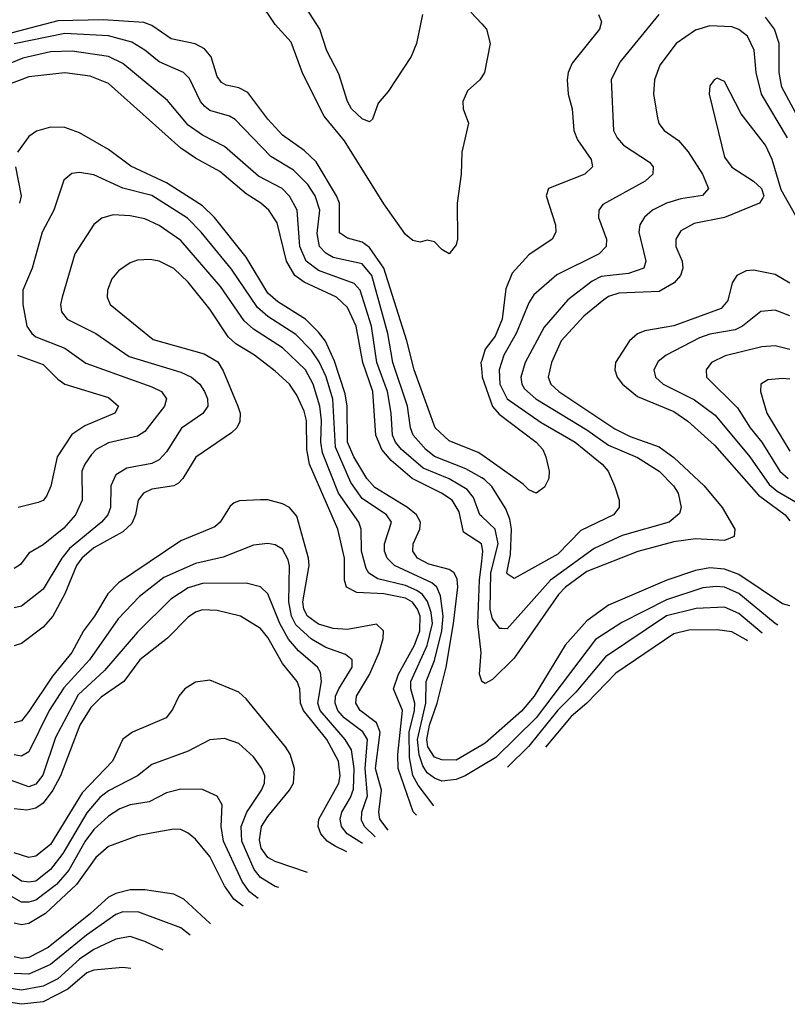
# Model space of a CAD drawing. Header units: inches. Extents: x 1308407 to 1441228, y 959628 to 1036311.
# Tile 116 of 256: x 1378725 to 1380843, y 983500 to 986216. Entities that reach past the tile are written whole.
import ezdxf

# ---------------------------------------------------------------- set-up
doc = ezdxf.new("R2010")
doc.units = ezdxf.units.IN
doc.header["$MEASUREMENT"] = 0
doc.layers.add('B3978', color=7, linetype='Continuous')
doc.layers.add('B3988', color=7, linetype='Continuous')

msp = doc.modelspace()

# ---------------------------------------------------------------- linework, layer by layer
at = {"layer": 'B3978', "color": 5}
for points, elevation in [([(1379836.9, 986230), (1379820.2, 986150), (1379805.4, 986114.6), (1379742, 986018), (1379714.2, 985985.8), (1379699, 985941), (1379690, 985934), (1379670, 985942.2), (1379640.5, 985970), (1379630, 985989.8), (1379606.1, 986066.1), (1379572.9, 986130), (1379553.2, 986190), (1379490, 986289.1)], 2960), ([(1380000, 986058.3), (1379994.7, 986050), (1379960.8, 986019.2), (1379948.3, 985990), (1379949.2, 985970), (1379963.9, 985930), (1379945.5, 985850), (1379943.5, 985790), (1379932.7, 985710), (1379933.6, 985610), (1379930, 985594.5), (1379910, 985569.6), (1379890, 985581.6), (1379870, 985602.6), (1379850, 985607.3), (1379830, 985602.5), (1379810, 985606.9), (1379790, 985622.9), (1379730, 985707.4), (1379621.4, 985881.4), (1379565.7, 985950), (1379506.6, 986066.6), (1379474.1, 986154.1), (1379430, 986202.5), (1379386.7, 986266.7)], 2980), ([(1379970, 986236.6), (1380000, 986204)], 2980), ([(1380000, 985015.2), (1379990, 985022.2), (1379910, 985054), (1379871.7, 985090), (1379813.8, 985250), (1379793.1, 985330), (1379730, 985530), (1379690, 985587.5), (1379670, 985602.2), (1379630, 985612.7), (1379607.9, 985627.9), (1379607.5, 985710), (1379599.8, 985730), (1379543.2, 985823.2), (1379510, 985854.5), (1379450, 985897.6), (1379410, 985941.2), (1379354.5, 986014.5), (1379330, 986027.6), (1379294.9, 986034.9), (1379282.3, 986042.3), (1379270, 986059.3), (1379253.4, 986113.4), (1379235.5, 986135.5), (1379209.3, 986149.3), (1379143, 986163), (1379090, 986199.3), (1379067.8, 986207.8), (1378955, 986215), (1378830, 986212.7), (1378630, 986160)], 3020), ([(1380000, 984951.7), (1379956.6, 984976.6), (1379870, 985010.6), (1379845.8, 985030), (1379810.6, 985070), (1379803.6, 985090), (1379795.5, 985150), (1379755, 985270), (1379740.8, 985350), (1379697, 985510), (1379670, 985542.6), (1379590, 985559.5), (1379570, 985571.4), (1379552.7, 985590), (1379546.4, 985626.4), (1379553.8, 985690), (1379540.1, 985730), (1379520.7, 985760.7), (1379480.3, 985800.3), (1379417.9, 985837.9), (1379320, 985940), (1379303.9, 985950), (1379250, 985965.5), (1379236, 985976), (1379224.3, 985990), (1379193.5, 986053.5), (1379177, 986070), (1379110, 986099.1), (1379070, 986131.9), (1379034.1, 986154.1), (1378970, 986171.5), (1378850, 986178.1), (1378710, 986149.1)], 3040), ([(1380000, 984845.5), (1379995.3, 984850), (1379977.8, 984897.8), (1379959.9, 984919.9), (1379910, 984949), (1379838.4, 984978.4), (1379778.6, 985030), (1379761.9, 985050), (1379754.3, 985070), (1379750.4, 985130), (1379740.2, 985190), (1379710.8, 985270), (1379695.6, 985370), (1379664.3, 985470), (1379648, 985488), (1379550, 985523.8), (1379515.8, 985550), (1379498.1, 985590), (1379490.6, 985690), (1379470, 985728.7), (1379449.7, 985749.7), (1379384.4, 985784.4), (1379290, 985865.5), (1379230, 985897.1), (1379190, 985924.5), (1379132.7, 985992.7), (1379010, 986094.6), (1378970, 986114.5), (1378870, 986128.8), (1378810, 986127.4), (1378734.2, 986110), (1378630, 986067.1)], 3060), ([(1380000, 984765.5), (1379999.1, 984770), (1379950, 984802.4), (1379938.3, 984858.3), (1379918.3, 984890), (1379889.5, 984909.5), (1379808.6, 984950), (1379750, 984999.7), (1379724.2, 985030), (1379707.9, 985070), (1379699.9, 985190), (1379672.1, 985270), (1379653.9, 985370), (1379630, 985421.6), (1379598.9, 985450), (1379510, 985491.5), (1379484.7, 985510), (1379461.1, 985550), (1379435.6, 985655.6), (1379412.3, 985690), (1379390.5, 985710), (1379350, 985735.6), (1379277.2, 985797.2), (1379210, 985833.7), (1379170, 985861), (1378970, 986039.3), (1378919.7, 986059.7), (1378850, 986069.6), (1378750, 986058.4), (1378690, 986034.9)], 3080), ([(1380000, 984214.2), (1379930, 984173.3), (1379890, 984174.4), (1379870, 984181.1), (1379851.1, 984210), (1379848.4, 984230), (1379855.7, 984270), (1379877.6, 984330), (1379901.8, 984430), (1379922.5, 984550), (1379934, 984650), (1379932.7, 984672.7), (1379924.1, 984690), (1379910, 984699.5), (1379853.9, 984713.9), (1379822.6, 984730), (1379809.9, 984750), (1379810.7, 984770), (1379829.6, 984810), (1379831.3, 984830), (1379819.7, 984850), (1379795.4, 984870), (1379705.2, 984925.2), (1379683.5, 984950), (1379646.9, 985010), (1379630.1, 985050), (1379628.4, 985150), (1379623.3, 985183.3), (1379593.6, 985273.6), (1379568.6, 985328.6), (1379550, 985354.1), (1379513.7, 985390), (1379437.2, 985437.2), (1379410, 985461.7), (1379350, 985560.6), (1379262.8, 985670), (1379230, 985702.7), (1379130, 985765.3), (1379031.8, 985811.8), (1378970, 985857.3), (1378890, 985903.6), (1378850, 985918), (1378810, 985919.6), (1378771.5, 985908.5), (1378750, 985893.6), (1378718.9, 985850)], 3120), ([(1380000, 984157.2), (1379954.6, 984130), (1379930, 984120.1), (1379890, 984115.6), (1379870, 984123.3), (1379850, 984138.3), (1379837.9, 984157.9), (1379827.6, 984187.6), (1379822.9, 984230), (1379846.3, 984330), (1379846.6, 984390), (1379870, 984448.3), (1379890.4, 984530), (1379893.4, 984570), (1379886.4, 984626.4), (1379876.3, 984650), (1379862.1, 984662.1), (1379759.6, 984710), (1379739.1, 984730), (1379731.5, 984750), (1379731.8, 984770), (1379751.2, 984830), (1379737.7, 984850), (1379670, 984895.4), (1379639.1, 984939.1), (1379596.8, 985036.8), (1379589.3, 985169.3), (1379570.5, 985230.5), (1379551.9, 985271.9), (1379530, 985303.1), (1379487.2, 985347.2), (1379410, 985397), (1379381.4, 985421.4), (1379310, 985527.8), (1379226.3, 985630), (1379187.9, 985667.9), (1379090, 985730.5), (1379010, 985750.6), (1378930, 985787.7), (1378890, 985794.2), (1378869, 985791), (1378846.9, 985773.1), (1378819, 985690), (1378786.8, 985630), (1378759.9, 985530), (1378733.9, 985470), (1378733.3, 985430), (1378744.9, 985370), (1378758.3, 985350), (1378770, 985341.3), (1378849.8, 985309.8), (1378908, 985268), (1379090, 985202.8), (1379116.3, 985190), (1379130.1, 985170), (1379124.8, 985150), (1379070, 985079.5), (1379050, 985067.2), (1378970, 985048.8), (1378936.4, 985030), (1378923.4, 985016.6), (1378904.6, 984990), (1378896.9, 984970), (1378897.2, 984890), (1378879.2, 984850), (1378846.9, 984813.1), (1378790, 984766.9), (1378750, 984743.7), (1378727.1, 984712.9), (1378710, 984702)], 3140), ([(1378713.1, 985810), (1378729.6, 985730), (1378724.6, 985710)], 3120), ([(1379867.9, 984046.8), (1379824.4, 984104.4), (1379810, 984131.1), (1379800.4, 984180.4), (1379800, 984250), (1379814.8, 984310), (1379815.4, 984330), (1379804.3, 984370), (1379804.1, 984390), (1379850, 984489.7), (1379864.2, 984550), (1379860.7, 984580.7), (1379850.5, 984610.5), (1379836.5, 984630), (1379821.4, 984641.4), (1379790, 984655), (1379713.7, 984673.7), (1379688.9, 984688.9), (1379681.4, 984701.4), (1379668.2, 984750), (1379667.3, 984810), (1379661.4, 984830), (1379604.8, 984910), (1379560.7, 985020.7), (1379555.9, 985050), (1379558, 985110), (1379553.7, 985150), (1379535.3, 985210), (1379513.4, 985250), (1379450.3, 985310.3), (1379370, 985362.2), (1379344.8, 985384.8), (1379279.4, 985479.4), (1379170, 985607), (1379110, 985648.2), (1379070, 985666.7), (1379030, 985675.1), (1378983, 985677), (1378951.6, 985668.4), (1378929.3, 985650.7), (1378877.2, 985570), (1378842, 985450), (1378837.5, 985430), (1378840.1, 985410), (1378856, 985390), (1378935.3, 985350), (1379026.9, 985286.9), (1379170, 985243.1), (1379199.5, 985230), (1379222, 985210), (1379235.3, 985190), (1379243.1, 985170), (1379243.9, 985150), (1379230.6, 985129.4), (1379171.3, 985088.7), (1379130, 985023.4), (1379110, 985001.6), (1379090, 984991.4), (1379021.2, 984978.8), (1378990, 984959.9), (1378976.6, 984930), (1378976, 984870), (1378968.7, 984850), (1378951, 984830), (1378862.9, 984757.1), (1378841.4, 984730), (1378790, 984645), (1378730, 984597.9), (1378710, 984593.2)], 3160), ([(1379820.2, 984021.7), (1379810.6, 984030.6), (1379769.6, 984150), (1379769, 984189), (1379781.8, 984310), (1379757, 984370), (1379770.6, 984410), (1379814.8, 984490), (1379829.2, 984530), (1379830.1, 984570), (1379823.2, 984590), (1379809, 984609), (1379790, 984619.8), (1379730, 984631.7), (1379655.9, 984635.9), (1379626.6, 984650), (1379621.5, 984670), (1379621.5, 984730), (1379603, 984810), (1379525.1, 984990), (1379517.5, 985030), (1379516.4, 985110), (1379510, 985136), (1379490, 985179.9), (1379469.4, 985210), (1379430, 985246.1), (1379373.5, 985290), (1379321.7, 985321.7), (1379300.8, 985340.8), (1379250, 985417.5), (1379190, 985492), (1379150, 985529.3), (1379110, 985549.2), (1379085.4, 985554.6), (1379050, 985552.8), (1379030, 985545), (1378997.3, 985522.7), (1378979.5, 985500.5), (1378967.6, 985470), (1378966.8, 985450), (1378974.8, 985430), (1379093.8, 985333.8), (1379234.1, 985294.1), (1379271.7, 985271.7), (1379286.9, 985246.9), (1379327.5, 985150), (1379333.7, 985130), (1379332.7, 985107.3), (1379324.4, 985090), (1379310, 985076.5), (1379211.1, 985008.9), (1379175.6, 984950), (1379162.9, 984937.1), (1379150, 984929.9), (1379090, 984921), (1379066.5, 984910), (1379051.9, 984890), (1379044.4, 984850), (1379034.1, 984825.9), (1379010, 984803.4), (1378930, 984758.9), (1378896.3, 984730), (1378881.8, 984710), (1378850, 984632.3), (1378816.7, 984570), (1378790, 984540.3), (1378730, 984495.2), (1378710, 984488.7)], 3180), ([(1378719.2, 985290), (1378790, 985264.7), (1378830, 985223.8), (1378850, 985210.5), (1378970, 985173.8), (1378998, 985150), (1378987.2, 985130), (1378904.6, 985095.4), (1378868.9, 985071.1), (1378828.9, 985010), (1378811.3, 984928.7), (1378798.9, 984901.1), (1378790, 984889.8), (1378776.4, 984883.6), (1378720.7, 984870)], 3120), ([(1380000, 985275.8), (1379998.1, 985270), (1380000, 985244)], 3020), ([(1379741.8, 983980.4), (1379718.7, 984010), (1379716.2, 984030), (1379723.2, 984090), (1379706.9, 984150), (1379719.5, 984250), (1379710, 984276.1), (1379665, 984310), (1379653, 984330), (1379654.5, 984350), (1379690.1, 984409.9), (1379717.4, 984470), (1379728.5, 984508.5), (1379728.7, 984530), (1379710, 984548.7), (1379630, 984533.9), (1379590, 984536.5), (1379550, 984548.7), (1379519.4, 984570), (1379509, 984590), (1379506.5, 984610), (1379523.6, 984710), (1379522.2, 984730), (1379490, 984846.5), (1379470, 984870.4), (1379450, 984880.4), (1379410, 984891), (1379390, 984891.6), (1379331.6, 984888.4), (1379317.4, 984882.6), (1379305.8, 984874.2), (1379278, 984830), (1379263.5, 984816.5), (1379170, 984778.5), (1378998.1, 984661.9), (1378968.1, 984631.9), (1378931.4, 984570), (1378901.6, 984530), (1378868.8, 984470), (1378815.3, 984404.7), (1378750, 984307.1), (1378730, 984281.6), (1378710, 984276.4)], 3220), ([(1379706.1, 983961.6), (1379676.5, 983990), (1379667.9, 984007.9), (1379669.7, 984030), (1379685, 984075), (1379678.5, 984150), (1379684.6, 984230), (1379671.7, 984251.7), (1379620.1, 984290), (1379603.2, 984310), (1379595.4, 984330), (1379597, 984350), (1379605.6, 984370), (1379642.8, 984430), (1379642.4, 984450), (1379624.6, 984464.6), (1379570, 984484.1), (1379530, 984506.5), (1379486.8, 984546.8), (1379475.4, 984570), (1379467.9, 984610), (1379469.6, 984709.6), (1379465.7, 984725.7), (1379450, 984755.2), (1379430, 984767.1), (1379410, 984771.2), (1379370, 984766.2), (1379286.8, 984733.2), (1379210, 984715.3), (1379122.6, 984677.4), (1379055.8, 984624.2), (1378997, 984563), (1378917.9, 984450), (1378847.3, 984372.7), (1378806.8, 984310), (1378750, 984196.1), (1378730, 984183.9), (1378710, 984188.1)], 3240), ([(1380000, 984390.9), (1379994.2, 984410), (1379998.8, 984470), (1379989.6, 984550), (1379994.2, 984670), (1380000, 984722.1)], 3080), ([(1379670.7, 983943), (1379628.8, 983970), (1379612.7, 983990), (1379609.1, 984010), (1379613.7, 984030), (1379638.2, 984070), (1379646.4, 984093.6), (1379648.2, 984150), (1379641.2, 984201.2), (1379622.9, 984230), (1379554, 984310), (1379547.5, 984330), (1379557.5, 984390), (1379555.4, 984415.4), (1379546.7, 984430), (1379494.3, 984474.3), (1379467.1, 984507.1), (1379443.1, 984550), (1379410, 984632.4), (1379390, 984651.1), (1379350, 984661.1), (1379230, 984660.1), (1379190, 984648.4), (1379142.3, 984617.7), (1379050, 984526.3), (1378959.2, 984420.8), (1378886.7, 984353.3), (1378824.1, 984235.9), (1378788.5, 984131.5), (1378770, 984106.7), (1378750, 984099.3), (1378690, 984121.5)], 3260), ([(1379627.9, 983920.5), (1379595.5, 983935.5), (1379573.3, 983950), (1379556.1, 983970), (1379548.8, 983990), (1379550.6, 984010), (1379605.6, 984110), (1379609.7, 984130.3), (1379605.2, 984170), (1379572.6, 984230), (1379508.4, 984310), (1379500.3, 984330), (1379498.1, 984370), (1379491.1, 984390), (1379450, 984440.2), (1379410, 984511.1), (1379390, 984536.6), (1379334.8, 984570), (1379270, 984586.4), (1379230, 984587.5), (1379210, 984581.2), (1379190, 984567.5), (1379132.8, 984510), (1379056.3, 984450), (1379012.3, 984390), (1378950, 984346.9), (1378921.3, 984318.8), (1378891, 984270), (1378837.4, 984130), (1378816.6, 984090), (1378790, 984054.8), (1378770, 984040.3), (1378744.8, 984035.2), (1378710, 984039.3)], 3280), ([(1379518.9, 983863.2), (1379430, 983893.6), (1379410, 983905.1), (1379391.6, 983930), (1379386.5, 983953.5), (1379392.8, 983990), (1379410, 984017.4), (1379469.9, 984090), (1379480.3, 984110), (1379483.1, 984150), (1379471.4, 984190), (1379458.4, 984210), (1379350, 984342), (1379330, 984360.6), (1379250, 984393.9), (1379210, 984388.1), (1379180.9, 984370), (1379164, 984350), (1379147, 984313), (1379129.7, 984290.3), (1379036.1, 984250), (1379010, 984231.2), (1378981.1, 984170), (1378897.1, 984082.9), (1378810, 983940.1), (1378770, 983908.4), (1378750, 983904.8), (1378710, 983917.6)], 3320), ([(1379440.2, 983821.7), (1379430, 983824.2), (1379390, 983849.2), (1379372, 983872), (1379338.4, 983950), (1379336.4, 983990), (1379351.5, 984030), (1379392, 984090), (1379400.6, 984110), (1379401.6, 984130), (1379393.6, 984150), (1379370, 984182.5), (1379330, 984219), (1379290, 984233.2), (1379250, 984229.1), (1379190, 984198), (1379090, 984160.9), (1379050.1, 984129.9), (1378970, 984088.7), (1378946.1, 984070), (1378910, 984027.5), (1378843.9, 983916.1), (1378810, 983871.3), (1378770, 983839.5), (1378750, 983836.5), (1378730, 983839.6), (1378670, 983879.3)], 3340), ([(1379383.4, 983791.9), (1379359.4, 983810), (1379338.9, 983838.9), (1379287.2, 983950), (1379280.8, 983990), (1379283.4, 984050), (1379270, 984074.2), (1379230, 984092.2), (1379170, 984093.6), (1379130, 984082.9), (1379082.1, 984057.9), (1379030, 984050.3), (1379001.1, 984038.9), (1378970, 984018.9), (1378930, 983981.5), (1378905.9, 983950), (1378860.3, 983870), (1378827.1, 983830), (1378770, 983786.8), (1378750, 983781), (1378730, 983781.9), (1378690, 983804.2)], 3360), ([(1379341.8, 983770), (1379315.9, 983790), (1379290, 983826.2), (1379250, 983907.6), (1379210, 983955.6), (1379190, 983972), (1379170, 983981.6), (1379150, 983982.4), (1379088, 983972), (1379050, 983964.1), (1378970, 983934.9), (1378935.4, 983904.6), (1378882.3, 983830), (1378796.1, 983750), (1378750, 983722.9), (1378730, 983719.2), (1378710, 983723.6)], 3380), ([(1379251.9, 983722.1), (1379250, 983723.4), (1379178.1, 983790), (1379150, 983803.7), (1379070, 983815.2), (1379030, 983815.6), (1378990, 983805.6), (1378970, 983795.1), (1378920.9, 983750), (1378803.8, 983656.2), (1378750, 983628.5), (1378730, 983626.1), (1378710, 983630.2)], 3420), ([(1379195.7, 983690.6), (1379170, 983710.3), (1379053.6, 983753.6), (1379010, 983754.9), (1378990, 983747), (1378909.7, 983690), (1378810, 983609.2), (1378750, 983582.7), (1378710, 983584.4)], 3440), ([(1379120.8, 983648.7), (1379070, 983673.3), (1379030, 983686.4), (1378990, 983679.7), (1378930, 983650.8), (1378890, 983624.6), (1378830, 983570), (1378790, 983550), (1378730, 983538.5), (1378690, 983545.5)], 3460), ([(1379031.7, 983598.8), (1379010, 983601.5), (1378930, 983593.6), (1378910, 983586.4), (1378858.2, 983541.8), (1378790, 983506.8), (1378730, 983499.7), (1378670, 983509.5)], 3480)]:
    msp.add_lwpolyline(points, dxfattribs=dict(at, elevation=elevation))
at = {"layer": 'B3988', "color": 5}
for points, elevation in [([(1380488.6, 986230), (1380381.5, 986098.5), (1380357.6, 986050), (1380363.6, 985910), (1380373.6, 985890), (1380391.4, 985870), (1380463.1, 985823.1), (1380473.5, 985810), (1380471.9, 985790), (1380451, 985770), (1380334.3, 985705.7), (1380323.7, 985690), (1380322.8, 985670), (1380344.2, 985610), (1380343.5, 985590), (1380324.5, 985570), (1380207.7, 985512.3), (1380143.5, 985456.5), (1380130, 985434.6), (1380095.5, 985350), (1380061.3, 985290), (1380048.4, 985250), (1380050.1, 985210), (1380070.1, 985170), (1380164.5, 985104.5), (1380257.8, 985050), (1380332.5, 984990), (1380348.8, 984970), (1380366.5, 984930), (1380379.7, 984890), (1380379.7, 984870), (1380364.2, 984850), (1380273.6, 984806.4), (1380210, 984741.8), (1380090, 984674.6), (1380070, 984686.9), (1380069.3, 984690), (1380079.2, 984740.8), (1380082.2, 984810), (1380077.8, 984837.8), (1380066.4, 984866.4), (1380027.9, 984927.9), (1380007.5, 984947.5), (1380000, 984951.7)], 3040), ([(1380322.2, 986230), (1380330.2, 986210), (1380325.2, 986190), (1380250, 986096.1), (1380238.6, 986070), (1380235.6, 986050), (1380238.9, 986010), (1380249.6, 985969.6), (1380254.7, 985910), (1380264.6, 985884.6), (1380301.7, 985830), (1380305.4, 985810), (1380284.9, 985790), (1380184.2, 985750), (1380177.6, 985730), (1380203.5, 985650), (1380204.8, 985630), (1380194.7, 985610), (1380130, 985567.5), (1380083.7, 985516.3), (1380067, 985473), (1380056.4, 985390), (1380037, 985343), (1380010, 985306.7), (1380000, 985275.8)], 3020), ([(1380000, 986204), (1380012.9, 986190), (1380023, 986150), (1380007.6, 986070), (1380000, 986058.3)], 2980), ([(1380843.5, 985890), (1380771.9, 986010), (1380757.3, 986070), (1380751.5, 986131.5), (1380733.7, 986170), (1380710, 986188.8), (1380690, 986196.4), (1380630, 986199.1), (1380590, 986186.7), (1380537, 986150), (1380491.3, 986090), (1380476.6, 986050), (1380474.5, 986010), (1380485.4, 985945.4), (1380489.2, 985929.2), (1380503.8, 985910), (1380542.8, 985882.8), (1380570, 985851.6), (1380609.6, 985790), (1380625.5, 985750), (1380609.6, 985730.4), (1380550, 985721.8), (1380510.1, 985709.9), (1380471, 985690), (1380449.1, 985670.9), (1380436.8, 985650), (1380433.5, 985630), (1380452.8, 985550), (1380447.3, 985530), (1380404.7, 985515.3), (1380330, 985507.6), (1380305.2, 985494.8), (1380237.3, 985442.7), (1380172.3, 985367.7), (1380120.3, 985270), (1380108.1, 985230), (1380110.4, 985210), (1380117.9, 985197.9), (1380149.7, 985170), (1380290, 985084.6), (1380350, 985041.8), (1380430, 985008.4), (1380489.5, 984970), (1380529.5, 984930), (1380542.2, 984910), (1380550.1, 984870), (1380546.1, 984853.9), (1380517.6, 984830), (1380387.5, 984792.5), (1380310, 984757.4), (1380190.1, 984670), (1380070, 984535.8), (1380056, 984536), (1380050, 984536.3), (1380030, 984562.6), (1380023.4, 984590), (1380025.2, 984690), (1380045.1, 984770), (1380036.8, 984810), (1380000, 984845.5)], 3060), ([(1380892.9, 985910), (1380828.1, 986030), (1380821, 986070), (1380820.6, 986150), (1380807.9, 986190), (1380783, 986223)], 3040), ([(1380927.4, 985567.4), (1380826, 985746), (1380801.4, 985830), (1380783.1, 985870), (1380716.5, 985956.5), (1380670, 986045.1), (1380650, 986054.3), (1380642, 986050), (1380630, 986033.2), (1380627.9, 986010), (1380670, 985836.9), (1380690, 985808.5), (1380750.2, 985770), (1380772.4, 985750), (1380778.8, 985730), (1380775.8, 985724.2), (1380766.9, 985710), (1380670.2, 985670), (1380586.4, 985653.6), (1380550, 985633.6), (1380535.6, 985610), (1380536.2, 985590), (1380553.3, 985550), (1380555.4, 985530), (1380548.5, 985510), (1380531.4, 985490), (1380490, 985465.7), (1380378.9, 985461.1), (1380350, 985452.4), (1380337, 985443), (1380281.9, 985398.1), (1380219.7, 985330), (1380192.3, 985270), (1380183.1, 985230), (1380191.1, 985210), (1380212.7, 985190), (1380367.5, 985087.5), (1380410, 985065.9), (1380490, 985037.2), (1380530, 985008.1), (1380613.8, 984930), (1380664, 984870), (1380698.4, 984810), (1380696.8, 984790), (1380670, 984778.7), (1380590, 984783.5), (1380530, 984775.1), (1380430.9, 984749.1), (1380290, 984693.5), (1380231.6, 984650), (1380211.7, 984630), (1380090, 984454.5), (1380030, 984395.7), (1380010, 984384.5), (1380000.3, 984390), (1380000, 984390.9)], 3080), ([(1380850, 985488.6), (1380810, 985512.4), (1380750, 985524.7), (1380730, 985522.6), (1380703.9, 985510), (1380691.6, 985490), (1380679.3, 985440.7), (1380660.8, 985419.2), (1380530, 985371.2), (1380450, 985357.2), (1380430, 985348.9), (1380408.1, 985330), (1380369.6, 985270), (1380367.7, 985250), (1380374, 985230), (1380388.3, 985210), (1380430, 985176.6), (1380530, 985134.8), (1380568.6, 985108.6), (1380642.5, 985042.5), (1380764, 984904), (1380837.3, 984850), (1380850, 984833)], 3120), ([(1380850, 985399), (1380810, 985414.1), (1380770, 985410.5), (1380720.1, 985370), (1380699.8, 985360.2), (1380630, 985348.3), (1380601.5, 985338.5), (1380509.4, 985290.6), (1380487.4, 985272.6), (1380475.3, 985250), (1380479.8, 985230), (1380501.2, 985210), (1380586.9, 985166.9), (1380644.6, 985124.6), (1380740.4, 985010), (1380793.7, 984933.7), (1380815.6, 984915.6), (1380866, 984886)], 3140), ([(1380850, 985306.4), (1380810, 985316.2), (1380773.5, 985313.5), (1380671.8, 985288.2), (1380634.3, 985270), (1380619.8, 985250), (1380620.8, 985230), (1380705.5, 985145.5), (1380740.8, 985090), (1380773.4, 985050), (1380822.4, 984970), (1380845.8, 984950)], 3160), ([(1380000, 985244), (1380001, 985230), (1380030, 985148.6), (1380048, 985128), (1380150.6, 985050), (1380168.4, 985030), (1380176.8, 985010), (1380186.5, 984970), (1380185.2, 984950), (1380173.8, 984926.2), (1380150, 984909.6), (1380130, 984919.2), (1380114.9, 984934.9), (1380000, 985015.2)], 3020), ([(1380850, 985224), (1380830, 985226.4), (1380790, 985222.4), (1380770.2, 985210), (1380769.1, 985190), (1380787.1, 985130), (1380850, 985025.9)], 3180), ([(1380000, 984722.1), (1380003.1, 984750), (1380000, 984765.5)], 3080), ([(1380850, 984599), (1380830, 984604.4), (1380710, 984685.2), (1380670, 984699.7), (1380630, 984703.6), (1380590, 984696.5), (1380510.5, 984669.5), (1380350, 984600.3), (1380290, 984557.4), (1380230.4, 984490), (1380144.8, 984350), (1380110, 984308.6), (1380010, 984220.1), (1380000, 984214.2)], 3120), ([(1380816.9, 984546), (1380810, 984550.3), (1380710, 984633.3), (1380670, 984650.2), (1380647.4, 984652.6), (1380610, 984648.1), (1380510, 984615.7), (1380386.8, 984553.2), (1380314.2, 984505.8), (1380150, 984289.7), (1380039.2, 984180.8), (1380000, 984157.2)], 3140), ([(1380774.1, 984523.5), (1380710, 984577.8), (1380670, 984595.2), (1380591.5, 984591.5), (1380510, 984571.5), (1380341.5, 984458.5), (1380259.5, 984360.5), (1380210, 984311.3), (1380130, 984211.6), (1380071.7, 984154)], 3160), ([(1380733.5, 984502.1), (1380730, 984504.9), (1380690, 984526.9), (1380650, 984532.5), (1380571.5, 984531.5), (1380530, 984522), (1380370, 984412.7), (1380290.4, 984330), (1380246.5, 984293.5), (1380176, 984208.8)], 3180)]:
    msp.add_lwpolyline(points, dxfattribs=dict(at, elevation=elevation))

doc.saveas('drawing.dxf')
